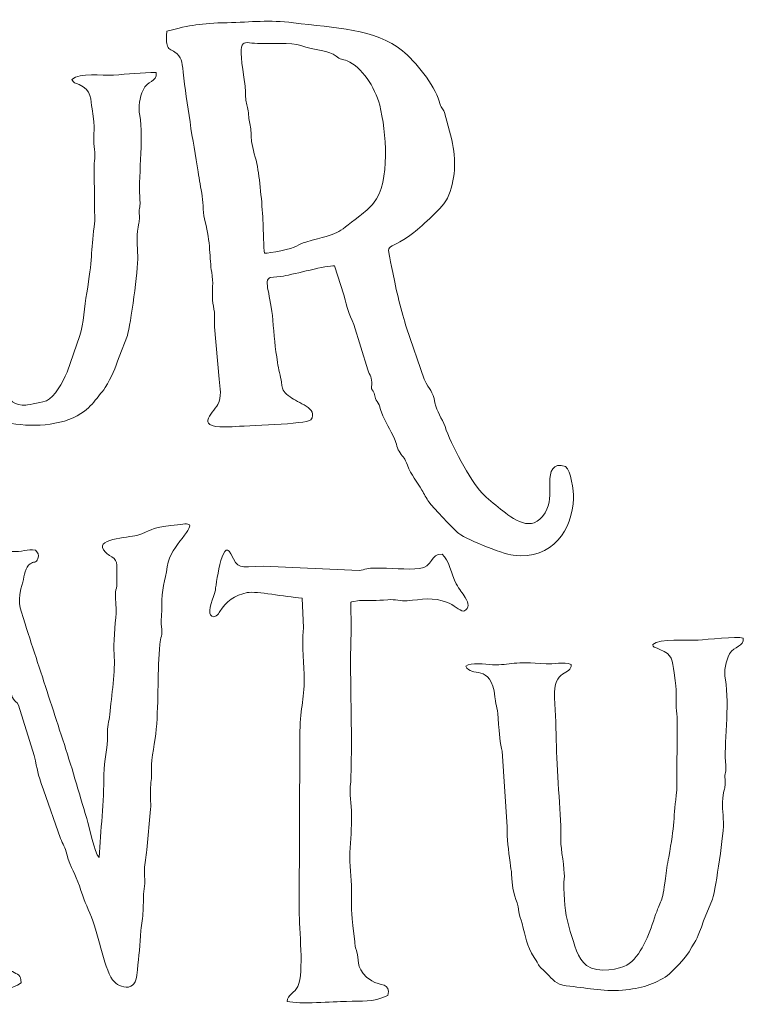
# Model space of a CAD drawing. Header units: millimetres. Extents: x -354 to 271, y -338 to 361.
# Tile 37 of 38: x 155 to 220, y 102 to 191. Entities that reach past the tile are written whole.
import ezdxf

# ---------------------------------------------------------------- set-up
doc = ezdxf.new("R2010")
doc.units = ezdxf.units.MM
doc.header["$MEASUREMENT"] = 0
doc.layers.add('Layer 1', color=7, linetype='Continuous')

msp = doc.modelspace()

# ---------------------------------------------------------------- linework, layer by layer
at = {"layer": 'Layer 1', "color": 175, "lineweight": 20}
for points, knots in [([(168.289, 190.2381), (168.2307, 189.9565), (168.2217, 189.296), (168.2916, 189.0153), (168.2916, 189.0153), (168.3937, 188.6051), (168.6558, 188.6094), (168.9839, 188.3658), (168.9839, 188.3658), (169.6449, 187.875), (169.6297, 187.5701), (169.7494, 186.5466), (169.7494, 186.5466), (170.0838, 183.6883), (170.6133, 180.4117), (171.0948, 177.5588), (171.0948, 177.5588), (171.2135, 176.8556), (171.3482, 176.0848), (171.4649, 175.3667), (171.4649, 175.3667), (171.5926, 174.581), (171.5168, 173.7526), (171.7248, 173.0416), (171.7248, 173.0416), (172.243, 171.2701), (172.1062, 169.7053), (172.327, 168.4896), (172.327, 168.4896), (172.5055, 167.5068), (172.3375, 166.8669), (172.4022, 165.9622), (172.4022, 165.9622), (172.4293, 165.5832), (172.5288, 165.2821), (172.5648, 164.8926), (172.5648, 164.8926), (172.6046, 164.4612), (172.5549, 163.996), (172.5665, 163.5521), (172.5665, 163.5521), (172.5665, 163.5521), (172.9984, 158.8291), (172.9984, 158.8291), (172.9984, 158.8291), (173.0839, 158.0471), (173.2326, 157.2334), (172.8753, 156.561), (172.8753, 156.561), (172.4167, 155.6979), (170.5159, 154.3351), (174.1649, 154.5549), (174.1649, 154.5549), (175.452, 154.6324), (180.8071, 154.7682), (181.2771, 155.177), (181.2771, 155.177), (182.0075, 156.2013), (180.0333, 156.7156), (179.4096, 157.2362), (179.4096, 157.2362), (178.8878, 157.6717), (178.7317, 157.6437), (178.6103, 158.5616), (178.6103, 158.5616), (178.5351, 159.1292), (178.3507, 159.7334), (178.2576, 160.3501), (178.2576, 160.3501), (178.055, 161.6909), (177.9368, 162.8059), (177.8389, 164.1759), (177.8389, 164.1759), (177.6821, 166.3708), (176.9376, 167.7751), (177.6065, 168.0275), (177.6065, 168.0275), (177.6065, 168.0275), (178.8102, 168.1477), (178.8102, 168.1477), (178.8102, 168.1477), (179.8158, 168.3266), (182.6761, 169.1191), (183.4064, 169.0599), (183.4064, 169.0599), (183.4064, 169.0599), (184.2502, 166.4416), (184.2502, 166.4416), (184.2502, 166.4416), (184.5687, 165.1575), (184.6738, 164.8726), (185.1445, 163.7713), (185.1445, 163.7713), (185.1445, 163.7713), (186.4045, 159.6927), (186.4045, 159.6927), (186.4045, 159.6927), (186.5765, 159.1215), (186.8161, 159.0444), (186.7621, 158.3335), (186.7621, 158.3335), (186.7249, 157.8423), (186.6727, 158.1331), (186.8801, 157.7717), (186.8801, 157.7717), (187.0773, 157.4282), (186.9578, 157.4989), (187.1057, 157.1096), (187.1057, 157.1096), (187.1893, 156.8893), (187.3271, 156.7518), (187.4231, 156.5272), (187.4231, 156.5272), (187.5195, 156.3016), (187.5525, 156.0759), (187.6338, 155.8529), (187.6338, 155.8529), (187.9554, 154.97), (188.4661, 154.2975), (188.8102, 153.4695), (188.8102, 153.4695), (188.9901, 153.0365), (189.0612, 152.535), (189.3144, 152.1946), (189.3144, 152.1946), (189.6434, 151.7523), (189.7232, 151.7621), (189.9849, 151.0806), (189.9849, 151.0806), (190.3282, 150.1867), (190.8589, 149.5712), (191.2904, 148.8314), (191.2904, 148.8314), (191.4968, 148.4774), (191.6919, 148.0931), (191.9212, 147.7704), (191.9212, 147.7704), (192.3166, 147.2142), (193.994, 145.5003), (194.4928, 145.0044), (194.4928, 145.0044), (194.9856, 144.5144), (198.5035, 143.0742), (199.5238, 142.9442), (199.5238, 142.9442), (203.1203, 142.4862), (204.8665, 145.3129), (204.9602, 148.0661), (204.9602, 148.0661), (204.9848, 148.7904), (204.7323, 150.5999), (204.2484, 150.9503), (204.2484, 150.9503), (203.0936, 151.3792), (202.81, 150.4951), (202.8246, 149.4971), (202.8246, 149.4971), (202.8406, 148.4044), (202.9243, 147.6511), (202.4035, 146.7838), (202.4035, 146.7838), (201.2228, 144.8179), (199.4612, 146.2705), (198.3874, 147.1188), (198.3874, 147.1188), (197.8289, 147.56), (197.1676, 148.0987), (196.7192, 148.5641), (196.7192, 148.5641), (195.5654, 149.7616), (193.9317, 152.9772), (193.3744, 154.5616), (193.3744, 154.5616), (193.1142, 155.3011), (192.6038, 155.9274), (192.4661, 156.7002), (192.4661, 156.7002), (192.2548, 157.8869), (191.9944, 157.7494), (191.5029, 158.8318), (191.5029, 158.8318), (191.5029, 158.8318), (189.9061, 163.477), (189.9061, 163.477), (189.9061, 163.477), (189.472, 164.8234), (188.9247, 167.0315), (188.6653, 168.4554), (188.6653, 168.4554), (188.0827, 171.6519), (187.808, 170.0109), (190.5511, 172.0762), (190.5511, 172.0762), (191.3259, 172.6596), (193.2602, 174.449), (193.5955, 175.1682), (193.5955, 175.1682), (194.3296, 176.743), (194.3982, 178.6433), (193.9759, 180.4366), (193.9759, 180.4366), (193.9759, 180.4366), (193.3248, 182.8966), (193.3248, 182.8966), (193.3248, 182.8966), (193.1411, 183.3672), (193.0118, 183.2511), (192.8342, 183.9233), (192.8342, 183.9233), (192.4478, 185.3858), (190.6658, 187.549), (189.5458, 188.4652), (189.5458, 188.4652), (187.0901, 190.474), (183.4098, 190.5241), (179.7009, 190.9984), (179.7009, 190.9984), (177.4821, 191.2821), (175.9218, 191.0679), (173.7149, 191.0112), (173.7149, 191.0112), (171.3204, 190.9497), (170.4177, 190.8149), (168.289, 190.2381)], [0, 0, 0, 0, 0.0175439, 0.0175439, 0.0175439, 0.0175439, 0.0350877, 0.0350877, 0.0350877, 0.0350877, 0.0526316, 0.0526316, 0.0526316, 0.0526316, 0.0701754, 0.0701754, 0.0701754, 0.0701754, 0.0877193, 0.0877193, 0.0877193, 0.0877193, 0.1052632, 0.1052632, 0.1052632, 0.1052632, 0.122807, 0.122807, 0.122807, 0.122807, 0.1403509, 0.1403509, 0.1403509, 0.1403509, 0.1578947, 0.1578947, 0.1578947, 0.1578947, 0.1754386, 0.1754386, 0.1754386, 0.1754386, 0.1929825, 0.1929825, 0.1929825, 0.1929825, 0.2105263, 0.2105263, 0.2105263, 0.2105263, 0.2280702, 0.2280702, 0.2280702, 0.2280702, 0.245614, 0.245614, 0.245614, 0.245614, 0.2631579, 0.2631579, 0.2631579, 0.2631579, 0.2807018, 0.2807018, 0.2807018, 0.2807018, 0.2982456, 0.2982456, 0.2982456, 0.2982456, 0.3157895, 0.3157895, 0.3157895, 0.3157895, 0.3333333, 0.3333333, 0.3333333, 0.3333333, 0.3508772, 0.3508772, 0.3508772, 0.3508772, 0.3684211, 0.3684211, 0.3684211, 0.3684211, 0.3859649, 0.3859649, 0.3859649, 0.3859649, 0.4035088, 0.4035088, 0.4035088, 0.4035088, 0.4210526, 0.4210526, 0.4210526, 0.4210526, 0.4385965, 0.4385965, 0.4385965, 0.4385965, 0.4561404, 0.4561404, 0.4561404, 0.4561404, 0.4736842, 0.4736842, 0.4736842, 0.4736842, 0.4912281, 0.4912281, 0.4912281, 0.4912281, 0.5087719, 0.5087719, 0.5087719, 0.5087719, 0.5263158, 0.5263158, 0.5263158, 0.5263158, 0.5438596, 0.5438596, 0.5438596, 0.5438596, 0.5614035, 0.5614035, 0.5614035, 0.5614035, 0.5789474, 0.5789474, 0.5789474, 0.5789474, 0.5964912, 0.5964912, 0.5964912, 0.5964912, 0.6140351, 0.6140351, 0.6140351, 0.6140351, 0.6315789, 0.6315789, 0.6315789, 0.6315789, 0.6491228, 0.6491228, 0.6491228, 0.6491228, 0.6666667, 0.6666667, 0.6666667, 0.6666667, 0.6842105, 0.6842105, 0.6842105, 0.6842105, 0.7017544, 0.7017544, 0.7017544, 0.7017544, 0.7192982, 0.7192982, 0.7192982, 0.7192982, 0.7368421, 0.7368421, 0.7368421, 0.7368421, 0.754386, 0.754386, 0.754386, 0.754386, 0.7719298, 0.7719298, 0.7719298, 0.7719298, 0.7894737, 0.7894737, 0.7894737, 0.7894737, 0.8070175, 0.8070175, 0.8070175, 0.8070175, 0.8245614, 0.8245614, 0.8245614, 0.8245614, 0.8421053, 0.8421053, 0.8421053, 0.8421053, 0.8596491, 0.8596491, 0.8596491, 0.8596491, 0.877193, 0.877193, 0.877193, 0.877193, 0.8947368, 0.8947368, 0.8947368, 0.8947368, 0.9122807, 0.9122807, 0.9122807, 0.9122807, 0.9298246, 0.9298246, 0.9298246, 0.9298246, 0.9473684, 0.9473684, 0.9473684, 0.9473684, 0.9649123, 0.9649123, 0.9649123, 0.9649123, 1, 1, 1, 1]), ([(184.5486, 187.5605), (185.8619, 187.0246), (187.0523, 185.2366), (187.4799, 183.5537), (187.4799, 183.5537), (188.065, 181.2506), (188.489, 176.631), (186.9246, 174.7245), (186.9246, 174.7245), (186.5828, 174.308), (186.1262, 173.9171), (185.6744, 173.5718), (185.6744, 173.5718), (183.3334, 171.7833), (184.1045, 172.1572), (180.8267, 171.2172), (180.8267, 171.2172), (180.4139, 171.0989), (180.2797, 171.0531), (179.96, 170.8351), (179.96, 170.8351), (179.6682, 170.6361), (177.5013, 170.1644), (177.0956, 170.2202), (177.0956, 170.2202), (176.9933, 170.5832), (176.9828, 172.3738), (176.9589, 172.8943), (176.9589, 172.8943), (176.8884, 174.4283), (176.6984, 176.5468), (176.4434, 178.0334), (176.4434, 178.0334), (176.3208, 178.748), (176.0044, 179.6415), (175.9227, 180.2844), (175.9227, 180.2844), (175.8664, 180.7272), (175.8975, 181.1175), (175.8198, 181.5934), (175.8198, 181.5934), (175.7464, 182.0426), (175.6666, 182.3628), (175.6367, 182.8655), (175.6367, 182.8655), (175.604, 183.4133), (175.4706, 183.5903), (175.4111, 184.0257), (175.4111, 184.0257), (175.3541, 184.4433), (175.3979, 184.8366), (175.3336, 185.2757), (175.3336, 185.2757), (174.6538, 189.9214), (174.9329, 189.2017), (176.4689, 189.1295), (176.4689, 189.1295), (177.3526, 189.088), (179.6174, 189.2481), (180.3522, 188.965), (180.3522, 188.965), (181.6049, 188.4824), (182.9537, 188.5097), (183.5562, 187.993), (183.5562, 187.993), (183.9279, 187.6742), (184.1037, 187.742), (184.5486, 187.5605)], [0, 0, 0, 0, 0.0555556, 0.0555556, 0.0555556, 0.0555556, 0.1111111, 0.1111111, 0.1111111, 0.1111111, 0.1666667, 0.1666667, 0.1666667, 0.1666667, 0.2222222, 0.2222222, 0.2222222, 0.2222222, 0.2777778, 0.2777778, 0.2777778, 0.2777778, 0.3333333, 0.3333333, 0.3333333, 0.3333333, 0.3888889, 0.3888889, 0.3888889, 0.3888889, 0.4444444, 0.4444444, 0.4444444, 0.4444444, 0.5, 0.5, 0.5, 0.5, 0.5555556, 0.5555556, 0.5555556, 0.5555556, 0.6111111, 0.6111111, 0.6111111, 0.6111111, 0.6666667, 0.6666667, 0.6666667, 0.6666667, 0.7222222, 0.7222222, 0.7222222, 0.7222222, 0.7777778, 0.7777778, 0.7777778, 0.7777778, 0.8333333, 0.8333333, 0.8333333, 0.8333333, 0.8888889, 0.8888889, 0.8888889, 0.8888889, 1, 1, 1, 1]), ([(159.7097, 185.8903), (159.8589, 185.5576), (160.0038, 185.574), (160.3563, 185.433), (160.3563, 185.433), (161.5115, 184.9707), (161.3975, 184.0111), (161.5291, 183.236), (161.5291, 183.236), (161.8674, 181.2435), (161.6233, 181.1369), (161.6917, 180.1037), (161.6917, 180.1037), (161.7156, 179.7438), (161.78, 179.4169), (161.7818, 179.0374), (161.7818, 179.0374), (161.7837, 178.6378), (161.7021, 178.4238), (161.7189, 178.0627), (161.7189, 178.0627), (161.7189, 178.0627), (161.75, 174.6773), (161.75, 174.6773), (161.75, 174.6773), (161.7259, 173.932), (161.8274, 173.3218), (161.7253, 172.5983), (161.7253, 172.5983), (161.4106, 170.3678), (161.5831, 169.6401), (161.0437, 166.6178), (161.0437, 166.6178), (160.8279, 165.4084), (160.7613, 163.83), (160.4366, 162.7749), (160.4366, 162.7749), (160.4366, 162.7749), (159.276, 159.4875), (159.276, 159.4875), (159.276, 159.4875), (158.8849, 158.4974), (158.1663, 157.2708), (157.4199, 156.8933), (157.4199, 156.8933), (157.2618, 156.8134), (155.8218, 156.5093), (155.5679, 156.4921), (155.5679, 156.4921), (153.6334, 156.3608), (153.1269, 158.7212), (152.7235, 160.3491), (152.7235, 160.3491), (152.0626, 163.0162), (152.4415, 164.0248), (152.2094, 166.342), (152.2094, 166.342), (152.1405, 167.0306), (151.9994, 167.6868), (152.0339, 168.3584), (152.0339, 168.3584), (152.1455, 170.5325), (151.5768, 173.8527), (151.6424, 176.9024), (151.6424, 176.9024), (151.6709, 178.2225), (151.5547, 179.8311), (151.4796, 181.1728), (151.4796, 181.1728), (151.4164, 182.3029), (151.6692, 183.0013), (152.497, 183.4409), (152.497, 183.4409), (152.7977, 183.6006), (153.0208, 183.7274), (152.8074, 184.1249), (152.8074, 184.1249), (152.2603, 184.3503), (151.2645, 184.0887), (150.7964, 184.135), (150.7964, 184.135), (149.9894, 184.2148), (149.3571, 184.2569), (148.5366, 184.2351), (148.5366, 184.2351), (147.7811, 184.215), (147.0733, 184.0511), (146.3127, 184.069), (146.3127, 184.069), (145.6757, 184.084), (144.7028, 184.2373), (144.115, 184.0215), (144.115, 184.0215), (144.0784, 183.3546), (145.412, 183.3065), (145.8073, 183.0715), (145.8073, 183.0715), (146.1587, 182.8627), (146.4494, 181.5918), (146.5006, 181.0886), (146.5006, 181.0886), (146.5879, 180.2308), (146.6691, 180.3937), (146.7899, 178.8595), (146.7899, 178.8595), (146.9553, 176.7595), (147.2151, 175.0565), (147.3276, 172.9286), (147.3276, 172.9286), (147.3276, 172.9286), (147.4939, 169.228), (147.4939, 169.228), (147.4939, 169.228), (147.4353, 168.5246), (147.656, 167.5796), (147.7112, 166.8463), (147.7112, 166.8463), (147.8291, 165.2807), (147.9485, 163.7266), (148.3873, 162.3365), (148.3873, 162.3365), (148.5737, 161.7461), (148.4576, 161.7272), (148.6209, 161.2232), (148.6209, 161.2232), (148.9705, 160.1443), (149.1464, 159.0049), (149.5083, 158.1239), (149.5083, 158.1239), (149.6343, 157.8172), (149.7919, 157.6779), (149.9832, 157.258), (149.9832, 157.258), (150.2064, 156.7679), (150.2322, 156.8866), (150.5689, 156.512), (150.5689, 156.512), (152.1947, 154.7034), (151.7472, 155.3071), (154.2537, 154.8549), (154.2537, 154.8549), (156.3955, 154.4685), (159.2285, 154.6873), (160.8467, 155.9574), (160.8467, 155.9574), (161.3785, 156.3749), (161.6969, 156.7537), (162.1341, 157.3401), (162.1341, 157.3401), (162.3514, 157.6317), (162.5393, 157.7582), (162.7258, 158.083), (162.7258, 158.083), (163.2776, 159.0436), (163.6408, 159.7948), (163.9612, 160.8624), (163.9612, 160.8624), (163.9612, 160.8624), (164.7158, 162.7689), (164.7158, 162.7689), (164.7158, 162.7689), (164.9877, 163.7992), (165.6959, 168.6534), (165.6561, 169.9612), (165.6561, 169.9612), (165.6262, 170.9448), (165.5013, 171.5657), (165.6778, 172.572), (165.6778, 172.572), (165.7866, 173.1924), (165.8243, 173.1098), (165.7852, 173.7897), (165.7852, 173.7897), (165.7566, 174.2883), (165.9065, 174.4897), (165.8517, 174.9795), (165.8517, 174.9795), (165.6656, 176.6405), (166.1932, 180.6193), (165.8279, 182.6339), (165.8279, 182.6339), (165.6784, 183.4585), (165.8123, 184.2389), (166.131, 184.9329), (166.131, 184.9329), (166.5287, 185.7989), (167.3729, 185.6387), (167.3225, 186.5057), (167.3225, 186.5057), (166.0156, 186.534), (164.7379, 186.3661), (163.4603, 186.2843), (163.4603, 186.2843), (162.3594, 186.2138), (160.4909, 186.529), (159.7097, 185.8903)], [0, 0, 0, 0, 0.02, 0.02, 0.02, 0.02, 0.04, 0.04, 0.04, 0.04, 0.06, 0.06, 0.06, 0.06, 0.08, 0.08, 0.08, 0.08, 0.1, 0.1, 0.1, 0.1, 0.12, 0.12, 0.12, 0.12, 0.14, 0.14, 0.14, 0.14, 0.16, 0.16, 0.16, 0.16, 0.18, 0.18, 0.18, 0.18, 0.2, 0.2, 0.2, 0.2, 0.22, 0.22, 0.22, 0.22, 0.24, 0.24, 0.24, 0.24, 0.26, 0.26, 0.26, 0.26, 0.28, 0.28, 0.28, 0.28, 0.3, 0.3, 0.3, 0.3, 0.32, 0.32, 0.32, 0.32, 0.34, 0.34, 0.34, 0.34, 0.36, 0.36, 0.36, 0.36, 0.38, 0.38, 0.38, 0.38, 0.4, 0.4, 0.4, 0.4, 0.42, 0.42, 0.42, 0.42, 0.44, 0.44, 0.44, 0.44, 0.46, 0.46, 0.46, 0.46, 0.48, 0.48, 0.48, 0.48, 0.5, 0.5, 0.5, 0.5, 0.52, 0.52, 0.52, 0.52, 0.54, 0.54, 0.54, 0.54, 0.56, 0.56, 0.56, 0.56, 0.58, 0.58, 0.58, 0.58, 0.6, 0.6, 0.6, 0.6, 0.62, 0.62, 0.62, 0.62, 0.64, 0.64, 0.64, 0.64, 0.66, 0.66, 0.66, 0.66, 0.68, 0.68, 0.68, 0.68, 0.7, 0.7, 0.7, 0.7, 0.72, 0.72, 0.72, 0.72, 0.74, 0.74, 0.74, 0.74, 0.76, 0.76, 0.76, 0.76, 0.78, 0.78, 0.78, 0.78, 0.8, 0.8, 0.8, 0.8, 0.82, 0.82, 0.82, 0.82, 0.84, 0.84, 0.84, 0.84, 0.86, 0.86, 0.86, 0.86, 0.88, 0.88, 0.88, 0.88, 0.9, 0.9, 0.9, 0.9, 0.92, 0.92, 0.92, 0.92, 0.94, 0.94, 0.94, 0.94, 0.96, 0.96, 0.96, 0.96, 1, 1, 1, 1]), ([(162.1604, 115.6822), (161.7267, 116.117), (161.2837, 118.4153), (161.0475, 119.2027), (161.0475, 119.2027), (160.6902, 120.3938), (160.3392, 121.5701), (159.9873, 122.7711), (159.9873, 122.7711), (159.2859, 125.1642), (158.5029, 127.4513), (157.7538, 129.7881), (157.7538, 129.7881), (157.0058, 132.1217), (156.2291, 134.4471), (155.4855, 136.776), (155.4855, 136.776), (154.9516, 138.4482), (154.7637, 138.7139), (155.271, 140.5164), (155.271, 140.5164), (155.4427, 141.1264), (155.4804, 141.8827), (155.9336, 142.1841), (155.9336, 142.1841), (156.2614, 142.4021), (156.483, 142.2188), (156.6506, 142.6286), (156.6506, 142.6286), (156.8064, 143.0094), (156.5747, 143.2278), (156.4254, 143.4041), (156.4254, 143.4041), (155.7059, 143.5333), (155.2065, 143.2227), (154.2848, 143.2971), (154.2848, 143.2971), (153.3125, 143.3757), (151.1984, 143.236), (150.7764, 143.3597), (150.7764, 143.3597), (150.4054, 143.4684), (150.7091, 143.4957), (150.3516, 143.4808), (150.3516, 143.4808), (149.1703, 143.4315), (148.367, 143.5605), (147.566, 143.2548), (147.566, 143.2548), (147.7845, 141.5823), (149.8581, 142.0038), (149.9796, 139.9118), (149.9796, 139.9118), (150.0261, 139.1123), (149.7114, 138.1898), (149.7019, 137.4796), (149.7019, 137.4796), (149.695, 136.9585), (149.7917, 136.8134), (149.6745, 136.2552), (149.6745, 136.2552), (149.4052, 134.9717), (149.5264, 132.0464), (149.391, 130.7744), (149.391, 130.7744), (149.3359, 130.2569), (149.2729, 129.8191), (149.2871, 129.2928), (149.2871, 129.2928), (149.3132, 128.3186), (149.2094, 127.4907), (149.2705, 126.534), (149.2705, 126.534), (149.3207, 125.7473), (149.228, 125.7947), (149.1222, 125.2515), (149.1222, 125.2515), (149.0523, 124.8928), (149.1555, 124.26), (149.1626, 123.8683), (149.1626, 123.8683), (149.1779, 123.0289), (148.9891, 122.0957), (148.9611, 121.1947), (148.9611, 121.1947), (148.9319, 120.2572), (149.0501, 119.2073), (148.9382, 118.3045), (148.9382, 118.3045), (148.8101, 117.27), (148.5976, 117.7248), (148.6446, 115.7662), (148.6446, 115.7662), (148.6618, 115.0472), (148.5384, 113.7283), (148.4468, 113.0039), (148.4468, 113.0039), (148.2321, 111.3056), (148.2525, 109.1745), (148.2996, 107.4013), (148.2996, 107.4013), (148.3348, 106.0763), (148.527, 105.76), (147.685, 105.1388), (147.685, 105.1388), (147.187, 104.7714), (146.3019, 104.1985), (147.2024, 103.3947), (147.2024, 103.3947), (147.8827, 103.3021), (148.1101, 103.8704), (148.9874, 103.9081), (148.9874, 103.9081), (149.4865, 103.9295), (149.6292, 103.79), (149.9639, 103.7836), (149.9639, 103.7836), (150.2978, 103.7772), (150.5033, 103.9309), (150.9928, 103.8999), (150.9928, 103.8999), (152.0941, 103.8301), (154.5161, 103.6495), (155.1207, 104.3757), (155.1207, 104.3757), (155.1528, 105.1201), (154.7936, 105.1111), (154.3428, 105.3772), (154.3428, 105.3772), (154.0708, 105.5378), (153.6417, 106.0132), (153.3721, 106.2748), (153.3721, 106.2748), (153.0079, 106.6284), (153.1258, 106.9998), (153.16, 107.8463), (153.16, 107.8463), (153.2713, 110.5978), (153.2355, 114.3711), (153.4096, 116.7457), (153.4096, 116.7457), (153.5026, 118.0146), (153.6515, 120.6479), (153.8396, 121.7699), (153.8396, 121.7699), (153.9575, 122.4735), (153.8982, 122.9096), (153.9061, 123.5984), (153.9061, 123.5984), (153.9199, 124.8077), (154.1271, 125.8375), (154.159, 126.9787), (154.159, 126.9787), (154.1872, 127.9867), (154.0742, 129.7246), (154.181, 130.5869), (154.181, 130.5869), (154.307, 130.3734), (154.296, 130.1875), (154.4551, 129.9595), (154.4551, 129.9595), (154.6245, 129.7168), (154.7052, 129.7925), (154.8809, 129.4076), (154.8809, 129.4076), (154.8809, 129.4076), (156.2989, 124.8821), (156.2989, 124.8821), (156.2989, 124.8821), (156.654, 123.4), (156.5588, 123.4587), (157.1385, 121.7887), (157.1385, 121.7887), (157.1385, 121.7887), (158.6899, 117.3759), (158.6899, 117.3759), (158.6899, 117.3759), (158.8709, 116.8695), (159.1109, 116.5822), (159.2535, 115.9865), (159.2535, 115.9865), (159.5685, 114.6712), (160.0488, 114.1831), (160.3832, 113.1071), (160.3832, 113.1071), (160.7572, 111.9032), (161.0558, 111.3075), (161.4751, 110.2878), (161.4751, 110.2878), (162.1661, 108.6069), (162.6453, 105.3354), (163.5456, 104.4398), (163.5456, 104.4398), (163.8263, 104.1606), (164.4664, 103.8036), (165.0406, 104.0552), (165.0406, 104.0552), (165.4814, 104.2484), (165.5671, 104.9215), (165.6236, 105.53), (165.6236, 105.53), (165.7398, 106.7796), (165.8639, 107.795), (165.9387, 109.0955), (165.9387, 109.0955), (165.973, 109.6917), (166.1056, 110.2036), (166.136, 110.8708), (166.136, 110.8708), (166.1659, 111.5262), (166.1435, 112.2155), (166.2351, 112.8409), (166.2351, 112.8409), (166.3405, 113.5602), (166.2431, 113.9347), (166.2501, 114.6087), (166.2501, 114.6087), (166.2551, 115.0949), (166.4343, 115.7675), (166.4766, 116.3547), (166.4766, 116.3547), (166.4766, 116.3547), (166.8125, 120.0343), (166.8125, 120.0343), (166.8125, 120.0343), (166.8479, 120.6741), (166.768, 121.3654), (166.808, 121.9913), (166.808, 121.9913), (166.8514, 122.6706), (166.9303, 122.9261), (166.894, 123.7106), (166.894, 123.7106), (166.8562, 124.5284), (167.2421, 126.2747), (167.3241, 127.2471), (167.3241, 127.2471), (167.5412, 129.8243), (167.4387, 132.6762), (167.637, 134.8882), (167.637, 134.8882), (167.7016, 135.6088), (167.9183, 135.6833), (167.7881, 136.5224), (167.7881, 136.5224), (167.7069, 137.0459), (167.841, 137.7155), (167.8237, 138.3697), (167.8237, 138.3697), (167.785, 139.833), (168.1303, 140.6857), (168.3122, 141.9131), (168.3122, 141.9131), (168.4784, 143.0345), (169.131, 143.7712), (169.6609, 144.4723), (169.6609, 144.4723), (170.8844, 146.091), (170.3934, 145.8421), (168.6252, 145.6243), (168.6252, 145.6243), (166.6052, 145.3756), (166.9531, 145.1809), (165.5642, 144.7448), (165.5642, 144.7448), (164.8619, 144.5243), (161.465, 144.4562), (162.7341, 143.228), (162.7341, 143.228), (163.0154, 142.9558), (162.9596, 143.0408), (163.3033, 142.8173), (163.3033, 142.8173), (163.9885, 142.3715), (163.7027, 142.0202), (163.7659, 140.5024), (163.7659, 140.5024), (163.789, 139.9489), (163.6719, 139.9943), (163.6481, 139.6072), (163.6481, 139.6072), (163.618, 139.1167), (163.7269, 138.3688), (163.6891, 137.7179), (163.6891, 137.7179), (163.6319, 136.7352), (163.4352, 134.9223), (163.5155, 134.0419), (163.5155, 134.0419), (163.6516, 132.5511), (163.28, 130.2598), (163.1227, 128.5789), (163.1227, 128.5789), (163.0645, 127.9566), (162.8942, 127.4086), (162.9137, 126.8018), (162.9137, 126.8018), (162.9577, 125.4324), (162.5881, 124.4947), (162.5923, 123.1526), (162.5923, 123.1526), (162.5999, 120.6875), (162.3081, 118.1197), (162.1604, 115.6822)], [0, 0, 0, 0, 0.012987, 0.012987, 0.012987, 0.012987, 0.025974, 0.025974, 0.025974, 0.025974, 0.038961, 0.038961, 0.038961, 0.038961, 0.0519481, 0.0519481, 0.0519481, 0.0519481, 0.0649351, 0.0649351, 0.0649351, 0.0649351, 0.0779221, 0.0779221, 0.0779221, 0.0779221, 0.0909091, 0.0909091, 0.0909091, 0.0909091, 0.1038961, 0.1038961, 0.1038961, 0.1038961, 0.1168831, 0.1168831, 0.1168831, 0.1168831, 0.1298701, 0.1298701, 0.1298701, 0.1298701, 0.1428571, 0.1428571, 0.1428571, 0.1428571, 0.1558442, 0.1558442, 0.1558442, 0.1558442, 0.1688312, 0.1688312, 0.1688312, 0.1688312, 0.1818182, 0.1818182, 0.1818182, 0.1818182, 0.1948052, 0.1948052, 0.1948052, 0.1948052, 0.2077922, 0.2077922, 0.2077922, 0.2077922, 0.2207792, 0.2207792, 0.2207792, 0.2207792, 0.2337662, 0.2337662, 0.2337662, 0.2337662, 0.2467532, 0.2467532, 0.2467532, 0.2467532, 0.2597403, 0.2597403, 0.2597403, 0.2597403, 0.2727273, 0.2727273, 0.2727273, 0.2727273, 0.2857143, 0.2857143, 0.2857143, 0.2857143, 0.2987013, 0.2987013, 0.2987013, 0.2987013, 0.3116883, 0.3116883, 0.3116883, 0.3116883, 0.3246753, 0.3246753, 0.3246753, 0.3246753, 0.3376623, 0.3376623, 0.3376623, 0.3376623, 0.3506494, 0.3506494, 0.3506494, 0.3506494, 0.3636364, 0.3636364, 0.3636364, 0.3636364, 0.3766234, 0.3766234, 0.3766234, 0.3766234, 0.3896104, 0.3896104, 0.3896104, 0.3896104, 0.4025974, 0.4025974, 0.4025974, 0.4025974, 0.4155844, 0.4155844, 0.4155844, 0.4155844, 0.4285714, 0.4285714, 0.4285714, 0.4285714, 0.4415584, 0.4415584, 0.4415584, 0.4415584, 0.4545455, 0.4545455, 0.4545455, 0.4545455, 0.4675325, 0.4675325, 0.4675325, 0.4675325, 0.4805195, 0.4805195, 0.4805195, 0.4805195, 0.4935065, 0.4935065, 0.4935065, 0.4935065, 0.5064935, 0.5064935, 0.5064935, 0.5064935, 0.5194805, 0.5194805, 0.5194805, 0.5194805, 0.5324675, 0.5324675, 0.5324675, 0.5324675, 0.5454545, 0.5454545, 0.5454545, 0.5454545, 0.5584416, 0.5584416, 0.5584416, 0.5584416, 0.5714286, 0.5714286, 0.5714286, 0.5714286, 0.5844156, 0.5844156, 0.5844156, 0.5844156, 0.5974026, 0.5974026, 0.5974026, 0.5974026, 0.6103896, 0.6103896, 0.6103896, 0.6103896, 0.6233766, 0.6233766, 0.6233766, 0.6233766, 0.6363636, 0.6363636, 0.6363636, 0.6363636, 0.6493506, 0.6493506, 0.6493506, 0.6493506, 0.6623377, 0.6623377, 0.6623377, 0.6623377, 0.6753247, 0.6753247, 0.6753247, 0.6753247, 0.6883117, 0.6883117, 0.6883117, 0.6883117, 0.7012987, 0.7012987, 0.7012987, 0.7012987, 0.7142857, 0.7142857, 0.7142857, 0.7142857, 0.7272727, 0.7272727, 0.7272727, 0.7272727, 0.7402597, 0.7402597, 0.7402597, 0.7402597, 0.7532468, 0.7532468, 0.7532468, 0.7532468, 0.7662338, 0.7662338, 0.7662338, 0.7662338, 0.7792208, 0.7792208, 0.7792208, 0.7792208, 0.7922078, 0.7922078, 0.7922078, 0.7922078, 0.8051948, 0.8051948, 0.8051948, 0.8051948, 0.8181818, 0.8181818, 0.8181818, 0.8181818, 0.8311688, 0.8311688, 0.8311688, 0.8311688, 0.8441558, 0.8441558, 0.8441558, 0.8441558, 0.8571429, 0.8571429, 0.8571429, 0.8571429, 0.8701299, 0.8701299, 0.8701299, 0.8701299, 0.8831169, 0.8831169, 0.8831169, 0.8831169, 0.8961039, 0.8961039, 0.8961039, 0.8961039, 0.9090909, 0.9090909, 0.9090909, 0.9090909, 0.9220779, 0.9220779, 0.9220779, 0.9220779, 0.9350649, 0.9350649, 0.9350649, 0.9350649, 0.9480519, 0.9480519, 0.9480519, 0.9480519, 0.961039, 0.961039, 0.961039, 0.961039, 0.974026, 0.974026, 0.974026, 0.974026, 1, 1, 1, 1]), ([(180.4764, 139.0849), (180.4764, 139.0849), (180.6066, 136.412), (180.6066, 136.412), (180.6066, 136.412), (180.4171, 134.3479), (180.7014, 133.0205), (180.664, 131.5176), (180.664, 131.5176), (180.6166, 129.6177), (180.241, 128.7619), (180.2844, 126.1783), (180.2844, 126.1783), (180.2844, 126.1783), (180.2234, 110.872), (180.2234, 110.872), (180.2234, 110.872), (180.1991, 109.2272), (180.6783, 105.3398), (180.0973, 104.0402), (180.0973, 104.0402), (179.8497, 103.4862), (179.1489, 103.2707), (179.135, 102.6848), (179.135, 102.6848), (180.2502, 102.4262), (183.2798, 102.6692), (184.48, 102.6934), (184.48, 102.6934), (185.9825, 102.7236), (186.7296, 102.5904), (188.2105, 103.2161), (188.2105, 103.2161), (188.4965, 104.3948), (187.4989, 104.0768), (186.7689, 104.5296), (186.7689, 104.5296), (185.3141, 105.4319), (185.6394, 106.3189), (185.4804, 106.9036), (185.4804, 106.9036), (185.1379, 108.1631), (185.3303, 107.3494), (185.159, 108.7763), (185.159, 108.7763), (184.8756, 111.136), (184.9508, 110.9233), (184.944, 112.7407), (184.944, 112.7407), (184.944, 113.84), (184.7075, 115.0696), (184.789, 116.1244), (184.789, 116.1244), (184.8754, 117.242), (184.944, 118.3564), (184.944, 119.5039), (184.944, 119.5039), (184.944, 120.5991), (184.7184, 121.2944), (184.8711, 122.5001), (184.8711, 122.5001), (184.8711, 122.5001), (184.944, 125.6442), (184.944, 125.6442), (184.944, 125.6442), (184.944, 127.4881), (184.7612, 134.0984), (184.9204, 136.3256), (184.9204, 136.3256), (184.9204, 136.3256), (184.885, 138.7261), (184.885, 138.7261), (184.885, 138.7261), (184.9157, 138.7384), (184.9522, 138.7769), (184.9657, 138.7548), (184.9657, 138.7548), (184.9657, 138.7548), (185.6494, 138.8643), (185.6494, 138.8643), (185.6494, 138.8643), (186.5313, 138.89), (187.1424, 138.8371), (188.2167, 138.9371), (188.2167, 138.9371), (188.916, 139.0022), (189.3445, 138.781), (189.972, 138.8397), (189.972, 138.8397), (191.2609, 138.9604), (192.2599, 139.208), (193.613, 138.6914), (193.613, 138.6914), (194.1265, 138.4953), (194.6416, 137.9474), (195.0672, 137.9106), (195.0672, 137.9106), (195.6485, 138.1975), (195.5013, 138.5976), (195.2015, 139.1257), (195.2015, 139.1257), (194.9391, 139.5878), (194.6625, 139.8475), (194.3925, 140.3638), (194.3925, 140.3638), (193.9184, 141.2703), (193.7679, 142.4919), (193.1022, 143.0596), (193.1022, 143.0596), (192.0606, 143.1032), (192.2696, 141.864), (191.0629, 141.7455), (191.0629, 141.7455), (190.0013, 141.6412), (188.3604, 141.7947), (187.0601, 141.7947), (187.0601, 141.7947), (186.4838, 141.7947), (186.1401, 141.6574), (185.6281, 141.588), (185.6281, 141.588), (185.6281, 141.588), (177.0067, 141.9801), (177.0067, 141.9801), (177.0067, 141.9801), (174.6686, 141.9083), (174.7439, 141.6483), (174.0529, 143.0716), (174.0529, 143.0716), (173.2415, 144.7429), (172.6964, 139.9757), (172.6345, 139.7113), (172.6345, 139.7113), (172.5256, 139.2459), (171.9306, 137.8814), (172.2086, 137.5644), (172.2086, 137.5644), (172.5751, 137.1464), (172.9344, 137.6608), (173.06, 137.8687), (173.06, 137.8687), (173.5989, 138.7611), (174.3897, 139.3665), (175.5317, 139.5793), (175.5317, 139.5793), (176.4138, 139.7436), (178.8882, 139.1914), (180.4764, 139.0849)], [0, 0, 0, 0, 0.0263158, 0.0263158, 0.0263158, 0.0263158, 0.0526316, 0.0526316, 0.0526316, 0.0526316, 0.0789474, 0.0789474, 0.0789474, 0.0789474, 0.1052632, 0.1052632, 0.1052632, 0.1052632, 0.1315789, 0.1315789, 0.1315789, 0.1315789, 0.1578947, 0.1578947, 0.1578947, 0.1578947, 0.1842105, 0.1842105, 0.1842105, 0.1842105, 0.2105263, 0.2105263, 0.2105263, 0.2105263, 0.2368421, 0.2368421, 0.2368421, 0.2368421, 0.2631579, 0.2631579, 0.2631579, 0.2631579, 0.2894737, 0.2894737, 0.2894737, 0.2894737, 0.3157895, 0.3157895, 0.3157895, 0.3157895, 0.3421053, 0.3421053, 0.3421053, 0.3421053, 0.3684211, 0.3684211, 0.3684211, 0.3684211, 0.3947368, 0.3947368, 0.3947368, 0.3947368, 0.4210526, 0.4210526, 0.4210526, 0.4210526, 0.4473684, 0.4473684, 0.4473684, 0.4473684, 0.4736842, 0.4736842, 0.4736842, 0.4736842, 0.5, 0.5, 0.5, 0.5, 0.5263158, 0.5263158, 0.5263158, 0.5263158, 0.5526316, 0.5526316, 0.5526316, 0.5526316, 0.5789474, 0.5789474, 0.5789474, 0.5789474, 0.6052632, 0.6052632, 0.6052632, 0.6052632, 0.6315789, 0.6315789, 0.6315789, 0.6315789, 0.6578947, 0.6578947, 0.6578947, 0.6578947, 0.6842105, 0.6842105, 0.6842105, 0.6842105, 0.7105263, 0.7105263, 0.7105263, 0.7105263, 0.7368421, 0.7368421, 0.7368421, 0.7368421, 0.7631579, 0.7631579, 0.7631579, 0.7631579, 0.7894737, 0.7894737, 0.7894737, 0.7894737, 0.8157895, 0.8157895, 0.8157895, 0.8157895, 0.8421053, 0.8421053, 0.8421053, 0.8421053, 0.8684211, 0.8684211, 0.8684211, 0.8684211, 0.8947368, 0.8947368, 0.8947368, 0.8947368, 0.9210526, 0.9210526, 0.9210526, 0.9210526, 0.9473684, 0.9473684, 0.9473684, 0.9473684, 1, 1, 1, 1]), ([(212.1129, 134.8992), (212.2095, 134.6544), (211.964, 134.7713), (212.7706, 134.4497), (212.7706, 134.4497), (213.9369, 133.9846), (213.861, 133.4935), (214.0403, 132.3405), (214.0403, 132.3405), (214.3702, 130.2195), (214.1772, 130.6427), (214.2319, 129.2038), (214.2319, 129.2038), (214.2467, 128.8168), (214.3256, 128.4351), (214.3269, 128.047), (214.3269, 128.047), (214.3269, 128.047), (214.2877, 121.7416), (214.2877, 121.7416), (214.2877, 121.7416), (213.9645, 119.2736), (214.1106, 118.6112), (213.5535, 115.7018), (213.5535, 115.7018), (213.4273, 115.0427), (213.3426, 114.4236), (213.2609, 113.779), (213.2609, 113.779), (212.9602, 111.4054), (212.8703, 111.982), (212.2727, 110.2178), (212.2727, 110.2178), (211.7742, 108.7461), (211.0514, 106.6998), (209.7681, 105.9568), (209.7681, 105.9568), (209.2247, 105.6422), (207.1886, 105.1616), (206.1422, 105.9315), (206.1422, 105.9315), (205.3143, 106.5406), (205.0689, 107.7905), (204.6799, 109.0027), (204.6799, 109.0027), (204.253, 110.3334), (204.1402, 111.4215), (204.0895, 112.9187), (204.0895, 112.9187), (204.0753, 113.3383), (204.1152, 113.5898), (204.1419, 113.9903), (204.1419, 113.9903), (204.1792, 114.5495), (203.8083, 116.5112), (203.8289, 117.1896), (203.8289, 117.1896), (203.8936, 119.3233), (203.4617, 122.951), (203.4191, 125.7332), (203.4191, 125.7332), (203.3971, 127.1725), (203.3352, 128.6524), (203.2484, 130.0936), (203.2484, 130.0936), (203.0858, 132.7935), (204.8579, 132.0477), (204.7414, 133.1019), (204.7414, 133.1019), (204.1414, 133.3632), (203.0775, 133.0875), (202.4904, 133.1455), (202.4904, 133.1455), (199.5473, 133.4361), (199.3442, 133.0215), (197.6473, 133.0747), (197.6473, 133.0747), (196.9997, 133.095), (195.72, 133.3135), (195.2566, 132.9414), (195.2566, 132.9414), (195.6973, 131.8345), (197.5166, 133.2967), (197.8786, 130.1709), (197.8786, 130.1709), (198.0065, 129.0667), (198.1113, 129.3846), (198.2062, 127.691), (198.2062, 127.691), (198.242, 127.0526), (198.3542, 125.895), (198.5159, 125.2604), (198.5159, 125.2604), (198.5159, 125.2604), (198.9796, 118.4392), (198.9796, 118.4392), (198.9796, 118.4392), (198.9398, 117.3527), (199.1167, 116.348), (199.2445, 115.2165), (199.2445, 115.2165), (199.2948, 114.7717), (199.3653, 114.5258), (199.3787, 114.1485), (199.3787, 114.1485), (199.4545, 112.0088), (199.8552, 112.1677), (200.0452, 110.7774), (200.0452, 110.7774), (200.1092, 110.3096), (200.2071, 110.1796), (200.3273, 109.7282), (200.3273, 109.7282), (200.6563, 108.4928), (200.7025, 107.7711), (201.4322, 106.6488), (201.4322, 106.6488), (201.9726, 105.8178), (201.4807, 106.2401), (202.6106, 105.1577), (202.6106, 105.1577), (203.0556, 104.7314), (203.3732, 104.1703), (204.3188, 104.0893), (204.3188, 104.0893), (206.0478, 103.9412), (207.5609, 103.5512), (209.3726, 103.7093), (209.3726, 103.7093), (211.0617, 103.8567), (212.3018, 104.2195), (213.446, 105.0362), (213.446, 105.0362), (213.8312, 105.3111), (215.135, 106.7033), (215.4009, 107.1741), (215.4009, 107.1741), (216.1768, 108.5479), (216.0843, 108.2072), (216.7039, 109.9655), (216.7039, 109.9655), (216.7039, 109.9655), (217.5201, 111.9137), (217.5201, 111.9137), (217.5201, 111.9137), (217.7914, 113.0352), (218.5932, 117.8345), (218.4847, 119.1514), (218.4847, 119.1514), (218.4101, 120.0583), (218.3543, 120.7465), (218.5369, 121.6571), (218.5369, 121.6571), (218.6494, 122.2185), (218.7005, 122.0908), (218.6371, 122.7244), (218.6371, 122.7244), (218.582, 123.275), (218.7698, 123.4304), (218.7004, 123.993), (218.7004, 123.993), (218.4923, 125.6809), (219.0867, 129.4399), (218.6657, 131.7161), (218.6657, 131.7161), (218.5059, 132.5804), (218.7072, 133.3678), (219.0563, 134.0408), (219.0563, 134.0408), (219.4361, 134.7732), (220.3769, 134.6911), (220.2857, 135.4774), (220.2857, 135.4774), (219.6664, 135.6398), (217.0217, 135.3462), (216.2237, 135.2974), (216.2237, 135.2974), (215.1934, 135.2344), (212.7752, 135.4815), (212.1129, 134.8992)], [0, 0, 0, 0, 0.0217391, 0.0217391, 0.0217391, 0.0217391, 0.0434783, 0.0434783, 0.0434783, 0.0434783, 0.0652174, 0.0652174, 0.0652174, 0.0652174, 0.0869565, 0.0869565, 0.0869565, 0.0869565, 0.1086957, 0.1086957, 0.1086957, 0.1086957, 0.1304348, 0.1304348, 0.1304348, 0.1304348, 0.1521739, 0.1521739, 0.1521739, 0.1521739, 0.173913, 0.173913, 0.173913, 0.173913, 0.1956522, 0.1956522, 0.1956522, 0.1956522, 0.2173913, 0.2173913, 0.2173913, 0.2173913, 0.2391304, 0.2391304, 0.2391304, 0.2391304, 0.2608696, 0.2608696, 0.2608696, 0.2608696, 0.2826087, 0.2826087, 0.2826087, 0.2826087, 0.3043478, 0.3043478, 0.3043478, 0.3043478, 0.326087, 0.326087, 0.326087, 0.326087, 0.3478261, 0.3478261, 0.3478261, 0.3478261, 0.3695652, 0.3695652, 0.3695652, 0.3695652, 0.3913043, 0.3913043, 0.3913043, 0.3913043, 0.4130435, 0.4130435, 0.4130435, 0.4130435, 0.4347826, 0.4347826, 0.4347826, 0.4347826, 0.4565217, 0.4565217, 0.4565217, 0.4565217, 0.4782609, 0.4782609, 0.4782609, 0.4782609, 0.5, 0.5, 0.5, 0.5, 0.5217391, 0.5217391, 0.5217391, 0.5217391, 0.5434783, 0.5434783, 0.5434783, 0.5434783, 0.5652174, 0.5652174, 0.5652174, 0.5652174, 0.5869565, 0.5869565, 0.5869565, 0.5869565, 0.6086957, 0.6086957, 0.6086957, 0.6086957, 0.6304348, 0.6304348, 0.6304348, 0.6304348, 0.6521739, 0.6521739, 0.6521739, 0.6521739, 0.673913, 0.673913, 0.673913, 0.673913, 0.6956522, 0.6956522, 0.6956522, 0.6956522, 0.7173913, 0.7173913, 0.7173913, 0.7173913, 0.7391304, 0.7391304, 0.7391304, 0.7391304, 0.7608696, 0.7608696, 0.7608696, 0.7608696, 0.7826087, 0.7826087, 0.7826087, 0.7826087, 0.8043478, 0.8043478, 0.8043478, 0.8043478, 0.826087, 0.826087, 0.826087, 0.826087, 0.8478261, 0.8478261, 0.8478261, 0.8478261, 0.8695652, 0.8695652, 0.8695652, 0.8695652, 0.8913043, 0.8913043, 0.8913043, 0.8913043, 0.9130435, 0.9130435, 0.9130435, 0.9130435, 0.9347826, 0.9347826, 0.9347826, 0.9347826, 0.9565217, 0.9565217, 0.9565217, 0.9565217, 1, 1, 1, 1])]:
    msp.add_open_spline(points, degree=3, knots=knots, dxfattribs=at)

doc.saveas('drawing.dxf')
